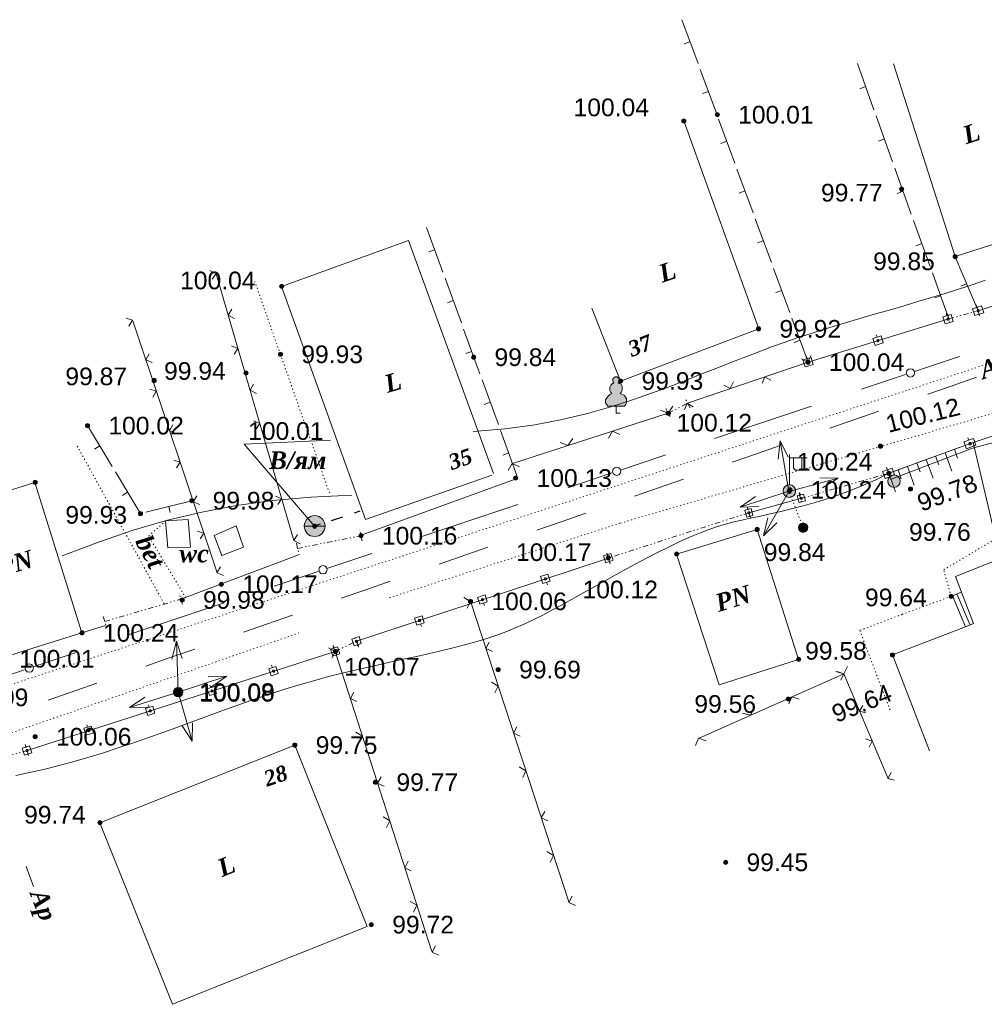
# Model space of a CAD drawing. Header units: millimetres. Extents: x 9396 to 25236, y 15106 to 31102.
# Tile 190 of 256: x 11242 to 11334, y 16451 to 16545. Entities that reach past the tile are written whole.
import ezdxf
from ezdxf.enums import TextEntityAlignment as Align

# ---------------------------------------------------------------- set-up
doc = ezdxf.new("R2010")
doc.units = ezdxf.units.MM
for name, pattern in [('DIVIDE', [1.25, 0.5, -0.25, 0, -0.25, 0, -0.25]), ('DOT', [0.25, 0, -0.25]), ('HIDDEN', [0.375, 0.25, -0.125])]:
    doc.linetypes.add(name, pattern=pattern)
for name, color, linetype, lineweight, true_color in [('1001010', 7, 'Continuous', 9, 0x000000), ('10010110', 7, 'Continuous', 20, 0xa25100), ('10010212', 7, 'Continuous', 9, 0x000000), ('1006010', 7, 'DOT', 9, 0x000000), ('1060000', 7, 'Continuous', 9, 0x000000), ('1070000', 7, 'DOT', 9, 0x000000), ('2030003', 7, 'Continuous', 9, 0x000000), ('2030012', 7, 'Continuous', 9, 0x000000), ('21100200', 7, 'HIDDEN', 0, 0x800080), ('3000105', 7, 'DIVIDE', 9, 0x000000), ('3000113', 7, 'Continuous', 9, 0x000000), ('3000130', 7, 'Continuous', 9, 0x000000), ('3000220', 7, 'Continuous', 9, 0x000000), ('3000260', 7, 'Continuous', 9, 0x000000), ('4000210', 7, 'Continuous', 9, 0x000000), ('5010210', 7, 'Continuous', 20, 0x008000), ('5010320', 7, 'Continuous', 20, 0x800000), ('5010420', 7, 'Continuous', 9, 0x000000), ('6011210', 1, 'Continuous', 9, 0xff0000), ('8010110', 7, 'Continuous', 20, 0x0080ff), ('8010200', 7, 'Continuous', 9, 0x000000), ('9010120', 7, 'Continuous', 20, 0x000000)]:
    doc.layers.add(name, color=color, linetype=linetype, lineweight=lineweight, true_color=true_color)
doc.styles.add('10', font='timesbi.ttf', dxfattribs={"height": 0.001481})
doc.styles.add('2', font='timesbi.ttf', dxfattribs={"height": 0.001693})
doc.styles.add('3', font='timesbi.ttf', dxfattribs={"height": 0.001693})
doc.styles.add('9', font='timesbi.ttf', dxfattribs={"height": 0.001693})
doc.styles.add('F2', font='arial.ttf', dxfattribs={"height": 0.001693})

# ---------------------------------------------------------------- blocks, each defined once
blk = doc.blocks.new('SYMBOL4000210')
at = {"true_color": 0xffffff}
blk.add_hatch(color=7, dxfattribs=at).paths.add_polyline_path([(0.05, 1.75), (-0.05, 1.75), (-0.15, 1.65), (-0.15, 1.55), (-0.1, 1.45), (-0.15, 1.45), (-0.25, 1.35), (-0.3, 1.25), (-0.3, 1.1), (-0.25, 1), (-0.2, 0.95), (-0.3, 0.9), (-0.35, 0.85), (-0.4, 0.8), (-0.5, 0.65), (-0.5, 0.5), (-0.4, 0.35), (-0.3, 0.35), (-0.1, 0.35), (0, 0.35), (0.15, 0.35), (0.4, 0.35), (0.45, 0.4), (0.5, 0.5), (0.5, 0.7), (0.4, 0.85), (0.2, 0.95), (0.25, 1), (0.3, 1.1), (0.3, 1.3), (0.25, 1.4), (0.1, 1.45), (0.15, 1.55), (0.15, 1.65)])
at = {"color": 18, "linetype": 'Continuous', "lineweight": 0, "true_color": 0x000000, "flags": 128}
blk.add_lwpolyline([(0.05, 1.75), (-0.05, 1.75), (-0.15, 1.65), (-0.15, 1.55), (-0.1, 1.45), (-0.15, 1.45), (-0.25, 1.35), (-0.3, 1.25), (-0.3, 1.1), (-0.25, 1), (-0.2, 0.95), (-0.3, 0.9), (-0.35, 0.85), (-0.4, 0.8), (-0.5, 0.65), (-0.5, 0.5), (-0.4, 0.35), (-0.3, 0.35), (-0.1, 0.35), (0, 0.35), (0.15, 0.35), (0.4, 0.35), (0.45, 0.4), (0.5, 0.5), (0.5, 0.7), (0.4, 0.85), (0.2, 0.95), (0.25, 1), (0.3, 1.1), (0.3, 1.3), (0.25, 1.4), (0.1, 1.45), (0.15, 1.55), (0.15, 1.65), (0.05, 1.75)], close=True, dxfattribs=at)
blk.add_lwpolyline([(0, 0.35), (0, 0), (0.2, 0)], dxfattribs=at)
blk = doc.blocks.new('SYMBOL5010420')
at = {"true_color": 0xffffff}
h = blk.add_hatch(color=7, dxfattribs=at)
edge = h.paths.add_edge_path()
edge.add_arc((0, 0), 0.5, 0, 360)
at = {"color": 18, "linetype": 'Continuous', "lineweight": 9, "true_color": 0x000000, "flags": 128}
blk.add_lwpolyline([(-0.5, 0), (0.5, 0)], dxfattribs=at)
at = {"color": 18, "linetype": 'Continuous', "lineweight": 9, "true_color": 0x000000}
blk.add_circle((0, 0), 0.5, dxfattribs=at)
blk = doc.blocks.new('SYMBOL2030012')
at = {"true_color": 0xffffff}
h = blk.add_hatch(color=7, dxfattribs=at)
edge = h.paths.add_edge_path()
edge.add_arc((0, 0), 0.225, 0, 360)
at = {"true_color": 0x000000}
h = blk.add_hatch(color=18, dxfattribs=at)
edge = h.paths.add_edge_path()
edge.add_arc((0, 0), 0.05, 0, 360)
at = {"color": 18, "linetype": 'Continuous', "lineweight": 0, "true_color": 0x000000}
for radius in [0.225, 0.05]:
    blk.add_circle((0, 0), radius, dxfattribs=at)
blk = doc.blocks.new('SYMBOL21100200')
at = {"true_color": 0x800080}
h = blk.add_hatch(color=216, dxfattribs=at)
edge = h.paths.add_edge_path()
edge.add_arc((0, 0), 0.1, 0, 360)
at = {"color": 216, "linetype": 'Continuous', "lineweight": 0, "true_color": 0x800080}
blk.add_circle((0, 0), 0.1, dxfattribs=at)
blk = doc.blocks.new('SYMBOL8010200')
at = {"true_color": 0x000000}
h = blk.add_hatch(color=18, dxfattribs=at)
edge = h.paths.add_edge_path()
edge.add_arc((0, 0), 0.3, 0, 360)
at = {"color": 18, "linetype": 'Continuous', "lineweight": 0, "true_color": 0x000000}
blk.add_circle((0, 0), 0.3, dxfattribs=at)
blk = doc.blocks.new('SYMBOL2030003')
at = {"true_color": 0xffffff}
h = blk.add_hatch(color=7, dxfattribs=at)
edge = h.paths.add_edge_path()
edge.add_arc((0, 0), 0.3, 0, 360)
at = {"true_color": 0x000000}
h = blk.add_hatch(color=18, dxfattribs=at)
edge = h.paths.add_edge_path()
edge.add_arc((0, 0), 0.1, 0, 360)
at = {"color": 18, "linetype": 'Continuous', "lineweight": 0, "true_color": 0x000000, "flags": 128}
for points in [[(0, 0.3), (0, 1.75)], [(0, 1.6), (0.85, 1.6)], [(0.2, 1.6), (0.2, 1.1), (0.3, 1), (0.5, 1), (0.6, 1.1), (0.6, 1.6)]]:
    blk.add_lwpolyline(points, dxfattribs=at)
at = {"color": 18, "linetype": 'Continuous', "lineweight": 0, "true_color": 0x000000}
for radius in [0.3, 0.1]:
    blk.add_circle((0, 0), radius, dxfattribs=at)

msp = doc.modelspace()

# ---------------------------------------------------------------- linework, layer by layer
at = {"layer": '1001010', "color": 253}
for p, q in [((11331.373, 16522.58), (11325.477, 16541.058)), ((11340.81, 16525.635), (11331.373, 16522.58)), ((11247.669, 16486.498), (11243.15, 16500.932)), ((11258.091, 16494.726), (11257.852, 16497.385)), ((11261.068, 16493.933), (11263.146, 16494.73)), ((11332.823, 16487.239), (11331.539, 16490.233)), ((11328.914, 16475.18), (11325.365, 16484.377)), ((11256.34, 16450.876), (11275.007, 16458.353))]:
    msp.add_line(p, q, dxfattribs=at)
for points in [[(11305.362, 16535.602, 0), (11312.546, 16515.66, 0), (11299.314, 16510.649, 0), (11296.546, 16517.656, 0)], [(11266.808, 16519.734, 0), (11278.991, 16524.125, 0), (11287.13, 16501.797, 0)], [(11286.972, 16501.639, 0), (11274.863, 16497.365, 0), (11266.808, 16519.734, 0)], [(11335.285, 16495.53, 0), (11333.11, 16504.762, 0), (11338.864, 16506.664, 0), (11341.126, 16496.906, 0)], [(11243.15, 16500.932, 0), (11235.286, 16498.47, 0), (11239.657, 16484.024, 0), (11247.669, 16486.498, 0)], [(11257.852, 16497.385, 0), (11255.693, 16497.231, 0), (11255.908, 16494.66, 0), (11258.091, 16494.726, 0)], [(11263.146, 16494.73, 0), (11262.466, 16496.773, 0), (11260.34, 16495.851, 0), (11261.068, 16493.933, 0)], [(11308.745, 16481.52, 0), (11304.678, 16494.055, 0), (11312.388, 16496.416, 0)], [(11312.388, 16496.416, 0), (11316.366, 16483.952, 0), (11308.745, 16481.52, 0)], [(11325.365, 16484.377, 0), (11332.38, 16487.063, 0), (11333.155, 16487.412, 0), (11331.421, 16491.916, 0), (11337.504, 16494.325, 0), (11337.504, 16494.325, 0), (11341.279, 16484.801, 0)], [(11332.38, 16487.063, 0), (11331.117, 16490.036, 0), (11332.031, 16490.425, 0)], [(11275.007, 16458.353, 0), (11268.07, 16475.735, 0), (11249.393, 16468.281, 0), (11256.34, 16450.876, 0)]]:
    msp.add_polyline3d(points, dxfattribs=at)
at = {"layer": '1001010'}
msp.add_point((11261.068, 16493.933), dxfattribs=at)
at = {"layer": '10010110'}
for points in [[(11285.184, 16505.802, 0), (11288.243, 16506.072, 0), (11291.079, 16506.467, 0), (11293.705, 16506.964, 0), (11296.134, 16507.54, 0), (11298.377, 16508.172, 0), (11300.448, 16508.837, 0), (11302.359, 16509.511, 0), (11304.124, 16510.171, 0), (11305.755, 16510.798, 0), (11307.27, 16511.391, 0), (11308.689, 16511.951, 0), (11310.03, 16512.482, 0), (11311.312, 16512.986, 0), (11312.555, 16513.466, 0), (11313.775, 16513.924, 0), (11314.994, 16514.363, 0), (11316.226, 16514.785, 0), (11317.473, 16515.193, 0), (11318.733, 16515.59, 0), (11320.005, 16515.979, 0), (11321.287, 16516.361, 0), (11322.578, 16516.739, 0), (11323.877, 16517.116, 0), (11325.181, 16517.495, 0), (11326.489, 16517.878, 0), (11327.798, 16518.266, 0), (11329.107, 16518.66, 0), (11330.412, 16519.062, 0), (11331.711, 16519.472, 0), (11333.001, 16519.891, 0), (11334.279, 16520.32, 0)], [(11325.01, 16501.806, 0), (11323.728, 16501.152, 0), (11322.387, 16500.555, 0), (11321.012, 16500.015, 0), (11319.629, 16499.529, 0), (11318.266, 16499.097, 0), (11316.948, 16498.717, 0), (11315.701, 16498.388, 0), (11314.552, 16498.107, 0), (11313.518, 16497.872, 0), (11312.585, 16497.671, 0), (11311.729, 16497.49, 0), (11310.925, 16497.316, 0), (11310.15, 16497.134, 0), (11309.38, 16496.931, 0), (11308.591, 16496.694, 0), (11307.761, 16496.408, 0), (11306.869, 16496.064, 0), (11305.922, 16495.665, 0), (11304.93, 16495.219, 0), (11303.902, 16494.732, 0), (11302.849, 16494.212, 0), (11301.782, 16493.666, 0), (11300.711, 16493.102, 0), (11299.646, 16492.526, 0), (11298.597, 16491.946, 0), (11297.565, 16491.366, 0), (11296.553, 16490.793, 0), (11295.562, 16490.232, 0), (11294.593, 16489.686, 0), (11293.65, 16489.163, 0), (11292.732, 16488.667, 0), (11291.841, 16488.202, 0), (11290.977, 16487.773, 0), (11290.133, 16487.378, 0), (11289.3, 16487.013, 0), (11288.467, 16486.674, 0), (11287.626, 16486.358, 0), (11286.768, 16486.062, 0), (11285.883, 16485.78, 0), (11284.961, 16485.511, 0), (11283.997, 16485.25, 0), (11282.99, 16484.995, 0), (11281.945, 16484.744, 0), (11280.866, 16484.496, 0), (11279.755, 16484.247, 0), (11278.618, 16483.997, 0), (11277.456, 16483.742, 0), (11276.274, 16483.481, 0), (11275.074, 16483.211, 0), (11273.852, 16482.928, 0), (11272.602, 16482.626, 0), (11271.319, 16482.3, 0), (11269.996, 16481.946, 0), (11268.628, 16481.557, 0), (11267.209, 16481.129, 0), (11265.735, 16480.657, 0), (11264.201, 16480.137, 0), (11262.618, 16479.579, 0), (11260.999, 16478.993, 0), (11259.357, 16478.39, 0), (11257.704, 16477.781, 0), (11256.054, 16477.176, 0), (11254.42, 16476.587, 0), (11252.814, 16476.024, 0), (11251.247, 16475.496, 0), (11249.72, 16475.006, 0), (11248.231, 16474.552, 0), (11246.78, 16474.135, 0), (11245.365, 16473.754, 0), (11243.985, 16473.409, 0), (11242.638, 16473.099, 0), (11241.324, 16472.825, 0)], [(11245.76, 16493.889, 0), (11249.244, 16495.214, 0), (11252.594, 16496.348, 0), (11255.876, 16497.302, 0), (11259.156, 16498.086, 0), (11262.497, 16498.709, 0), (11265.964, 16499.182, 0), (11269.624, 16499.513, 0), (11273.541, 16499.714, 0)]]:
    msp.add_polyline3d(points, dxfattribs=at)
at = {"layer": '10010212', "color": 253}
for p, q in [((11329.961, 16503.617), (11331.761, 16504.267)), ((11330.411, 16503.777), (11331.061, 16501.997)), ((11330.411, 16503.777), (11331.061, 16501.997)), ((11331.311, 16504.107), (11331.621, 16503.257)), ((11326.361, 16502.297), (11328.161, 16502.957)), ((11327.711, 16502.787), (11328.021, 16501.947)), ((11328.161, 16502.957), (11329.961, 16503.617)), ((11328.611, 16503.117), (11329.261, 16501.337)), ((11328.611, 16503.117), (11329.261, 16501.337)), ((11329.511, 16503.447), (11329.821, 16502.607)), ((11324.561, 16501.637), (11326.361, 16502.297)), ((11325.011, 16501.807), (11325.661, 16500.017)), ((11325.011, 16501.807), (11325.661, 16500.017)), ((11325.911, 16502.137), (11326.221, 16501.287)), ((11326.811, 16502.467), (11327.461, 16500.677)), ((11326.811, 16502.467), (11327.461, 16500.677))]:
    msp.add_line(p, q, dxfattribs=at)
at = {"layer": '1006010', "color": 253}
msp.add_line((11316.81, 16496.589), (11315.446, 16500.073), dxfattribs=at)
at = {"layer": '1060000', "color": 253}
msp.add_polyline3d([(11269.978, 16496.742, 0), (11263.206, 16504.583, 84.635), (11271.511, 16504.966, 48.311)], dxfattribs=at)
at = {"layer": '1070000', "color": 253}
for p, q in [((11388.902, 16530.158), (11227.143, 16477.037)), ((11266.691, 16513.213), (11264.243, 16520.192)), ((11266.691, 16513.213), (11271.453, 16499.753)), ((11255.544, 16489.301), (11247.118, 16504.597)), ((11228.727, 16472.669), (11268.474, 16486.491))]:
    msp.add_line(p, q, dxfattribs=at)
for points in [[(11372.928, 16518.709, 0), (11299.242, 16497.013, 0), (11277.149, 16489.87, 0)], [(11257.632, 16489.858, 0), (11254.056, 16495.785, 0), (11255.693, 16497.231, 0)], [(11326.301, 16488.275, 0), (11330.996, 16490.002, 0), (11330.288, 16492.557, 0), (11335.285, 16495.53, 0)], [(11326.301, 16488.275, 8.719), (11322.238, 16486.727, 79.756), (11325.193, 16478.967, 52.237)]]:
    msp.add_polyline3d(points, dxfattribs=at)
at = {"layer": '3000105', "color": 253}
for p, q in [((11333.718, 16516.914), (11333.42, 16517.973)), ((11330.642, 16517.088), (11330.939, 16516.029)), ((11330.777, 16516.607), (11333.582, 16517.395)), ((11303.883, 16507.563), (11305.736, 16508.539)), ((11305.969, 16508.096), (11305.457, 16509.07)), ((11303.65, 16508.006), (11304.162, 16507.032)), ((11316.557, 16499.381), (11325.01, 16501.806)), ((11325.148, 16501.325), (11324.845, 16502.383)), ((11316.419, 16499.862), (11316.723, 16498.805)), ((11311.605, 16498.019), (11298.137, 16493.676)), ((11311.759, 16497.544), (11311.421, 16498.59)), ((11274.519, 16495.329), (11274.303, 16496.408)), ((11268.348, 16494.604), (11274.421, 16495.819)), ((11268.25, 16495.094), (11268.466, 16494.015)), ((11297.983, 16494.152), (11298.321, 16493.105)), ((11249.854, 16487.591), (11257.156, 16489.731)), ((11257.296, 16489.251), (11256.987, 16490.307)), ((11249.714, 16488.071), (11250.023, 16487.015)), ((11274.195, 16485.237), (11273.722, 16486.23)), ((11271.735, 16485.172), (11272.208, 16484.179)), ((11271.95, 16484.721), (11273.98, 16485.688)), ((11242.543, 16474.74), (11242.239, 16475.797)), ((11232.233, 16472.297), (11242.405, 16475.221))]:
    msp.add_line(p, q, dxfattribs=at)
at = {"layer": '3000113', "color": 253}
for p, q in [((11274.546, 16495.901, 33.868), (11289.188, 16501.243, 2.544)), ((11257.156, 16489.731, 5.087), (11268.519, 16494.029)), ((11247.669, 16486.498), (11249.933, 16487.195, 0.709))]:
    msp.add_line(p, q, dxfattribs=at)
at = {"layer": '3000130', "color": 253}
for p, q in [((11333.582, 16517.395), (11341.164, 16519.859)), ((11333.401, 16517.967), (11333.471, 16517.727)), ((11330.521, 16517.157), (11330.601, 16516.917)), ((11317.28, 16512.463), (11330.777, 16516.607)), ((11323.811, 16515.097), (11323.891, 16514.857)), ((11317.101, 16513.037), (11317.181, 16512.797)), ((11325.01, 16501.806), (11333.11, 16504.762)), ((11332.601, 16505.217), (11332.681, 16504.977)), ((11324.801, 16502.367), (11324.891, 16502.137)), ((11316.471, 16499.977), (11316.541, 16499.737)), ((11311.605, 16498.019), (11316.557, 16499.381)), ((11311.451, 16498.597), (11311.511, 16498.357)), ((11298.321, 16493.107), (11298.251, 16493.347)), ((11292.291, 16491.107), (11292.211, 16491.347)), ((11286.251, 16489.117), (11286.171, 16489.347)), ((11280.211, 16487.117), (11280.141, 16487.357)), ((11271.761, 16485.287), (11271.841, 16485.057)), ((11274.181, 16485.127), (11274.101, 16485.357)), ((11242.405, 16475.221), (11271.95, 16484.721)), ((11265.851, 16483.387), (11265.931, 16483.157)), ((11259.941, 16481.487), (11260.021, 16481.257)), ((11254.041, 16479.587), (11254.111, 16479.357)), ((11248.131, 16477.687), (11248.201, 16477.457)), ((11242.221, 16475.797), (11242.301, 16475.557))]:
    msp.add_line(p, q, dxfattribs=at)
for points in [[(11333.261, 16516.927, 0), (11334.121, 16517.207, 0), (11333.901, 16517.867, 0), (11333.041, 16517.587, 0), (11333.261, 16516.927, 0)], [(11330.411, 16516.127, 0), (11331.201, 16516.367, 0), (11330.991, 16517.037, 0), (11330.211, 16516.797, 0), (11330.411, 16516.127, 0)], [(11333.581, 16517.277, 0), (11333.641, 16517.297, 0), (11333.681, 16517.337, 0), (11333.701, 16517.397, 0), (11333.681, 16517.457, 0), (11333.641, 16517.497, 0), (11333.581, 16517.507, 0), (11333.521, 16517.497, 0), (11333.481, 16517.457, 0), (11333.471, 16517.397, 0), (11333.481, 16517.337, 0), (11333.521, 16517.297, 0), (11333.581, 16517.277, 0)], [(11330.701, 16516.477, 0), (11330.761, 16516.487, 0), (11330.801, 16516.527, 0), (11330.811, 16516.587, 0), (11330.801, 16516.637, 0), (11330.761, 16516.677, 0), (11330.701, 16516.697, 0), (11330.651, 16516.677, 0), (11330.611, 16516.637, 0), (11330.591, 16516.587, 0), (11330.611, 16516.527, 0), (11330.651, 16516.487, 0), (11330.701, 16516.477, 0)], [(11323.701, 16514.067, 0), (11324.481, 16514.307, 0), (11324.281, 16514.977, 0), (11323.501, 16514.737, 0), (11323.701, 16514.067, 0)], [(11323.991, 16514.417, 0), (11324.041, 16514.427, 0), (11324.081, 16514.467, 0), (11324.101, 16514.527, 0), (11324.081, 16514.577, 0), (11324.041, 16514.617, 0), (11323.991, 16514.637, 0), (11323.941, 16514.617, 0), (11323.901, 16514.577, 0), (11323.881, 16514.527, 0), (11323.901, 16514.467, 0), (11323.941, 16514.427, 0), (11323.991, 16514.417, 0)], [(11316.991, 16512.007, 0), (11317.771, 16512.247, 0), (11317.571, 16512.917, 0), (11316.791, 16512.677, 0), (11316.991, 16512.007, 0)], [(11317.281, 16512.357, 0), (11317.331, 16512.367, 0), (11317.371, 16512.407, 0), (11317.391, 16512.467, 0), (11317.371, 16512.517, 0), (11317.331, 16512.557, 0), (11317.281, 16512.577, 0), (11317.231, 16512.557, 0), (11317.191, 16512.517, 0), (11317.171, 16512.467, 0), (11317.191, 16512.407, 0), (11317.231, 16512.367, 0), (11317.281, 16512.357, 0)], [(11332.471, 16504.157, 0), (11333.381, 16504.487, 0), (11333.141, 16505.147, 0), (11332.231, 16504.817, 0), (11332.471, 16504.157, 0)], [(11332.801, 16504.527, 0), (11332.861, 16504.547, 0), (11332.911, 16504.587, 0), (11332.921, 16504.647, 0), (11332.911, 16504.707, 0), (11332.861, 16504.757, 0), (11332.801, 16504.767, 0), (11332.741, 16504.757, 0), (11332.701, 16504.707, 0), (11332.681, 16504.647, 0), (11332.701, 16504.587, 0), (11332.741, 16504.547, 0), (11332.801, 16504.527, 0)], [(11324.671, 16501.307, 0), (11325.581, 16501.647, 0), (11325.341, 16502.297, 0), (11324.431, 16501.967, 0), (11324.671, 16501.307, 0)], [(11325.011, 16501.687, 0), (11325.071, 16501.697, 0), (11325.111, 16501.747, 0), (11325.131, 16501.807, 0), (11325.111, 16501.867, 0), (11325.071, 16501.907, 0), (11325.011, 16501.927, 0), (11324.951, 16501.907, 0), (11324.901, 16501.867, 0), (11324.891, 16501.807, 0), (11324.901, 16501.747, 0), (11324.951, 16501.697, 0), (11325.011, 16501.687, 0)], [(11316.431, 16498.987, 0), (11317.021, 16499.147, 0), (11316.831, 16499.817, 0), (11316.241, 16499.657, 0), (11316.431, 16498.987, 0)], [(11316.631, 16499.307, 0), (11316.681, 16499.317, 0), (11316.711, 16499.357, 0), (11316.721, 16499.407, 0), (11316.711, 16499.447, 0), (11316.681, 16499.487, 0), (11316.631, 16499.497, 0), (11316.581, 16499.487, 0), (11316.551, 16499.447, 0), (11316.541, 16499.407, 0), (11316.551, 16499.357, 0), (11316.581, 16499.317, 0), (11316.631, 16499.307, 0)], [(11311.401, 16497.597, 0), (11311.991, 16497.767, 0), (11311.811, 16498.437, 0), (11311.221, 16498.277, 0), (11311.401, 16497.597, 0)], [(11311.601, 16497.927, 0), (11311.651, 16497.937, 0), (11311.691, 16497.977, 0), (11311.701, 16498.017, 0), (11311.691, 16498.067, 0), (11311.651, 16498.097, 0), (11311.601, 16498.117, 0), (11311.561, 16498.097, 0), (11311.521, 16498.067, 0), (11311.511, 16498.017, 0), (11311.521, 16497.977, 0), (11311.561, 16497.937, 0), (11311.601, 16497.927, 0)], [(11298.381, 16494.127, 0), (11297.671, 16493.897, 0), (11297.891, 16493.227, 0), (11298.601, 16493.457, 0), (11298.381, 16494.127, 0)], [(11298.141, 16493.577, 0), (11298.191, 16493.587, 0), (11298.231, 16493.627, 0), (11298.241, 16493.677, 0), (11298.231, 16493.727, 0), (11298.191, 16493.767, 0), (11298.141, 16493.777, 0), (11298.081, 16493.767, 0), (11298.051, 16493.727, 0), (11298.031, 16493.677, 0), (11298.051, 16493.627, 0), (11298.081, 16493.587, 0), (11298.141, 16493.577, 0)], [(11292.341, 16492.127, 0), (11291.641, 16491.897, 0), (11291.861, 16491.227, 0), (11292.561, 16491.467, 0), (11292.341, 16492.127, 0)], [(11292.101, 16491.577, 0), (11292.151, 16491.587, 0), (11292.191, 16491.627, 0), (11292.201, 16491.677, 0), (11292.191, 16491.727, 0), (11292.151, 16491.767, 0), (11292.101, 16491.787, 0), (11292.051, 16491.767, 0), (11292.011, 16491.727, 0), (11292.001, 16491.677, 0), (11292.011, 16491.627, 0), (11292.051, 16491.587, 0), (11292.101, 16491.577, 0)], [(11286.311, 16490.137, 0), (11285.601, 16489.897, 0), (11285.821, 16489.237, 0), (11286.521, 16489.467, 0), (11286.311, 16490.137, 0)], [(11286.061, 16489.577, 0), (11286.111, 16489.597, 0), (11286.151, 16489.637, 0), (11286.171, 16489.687, 0), (11286.151, 16489.737, 0), (11286.111, 16489.777, 0), (11286.061, 16489.787, 0), (11286.011, 16489.777, 0), (11285.971, 16489.737, 0), (11285.961, 16489.687, 0), (11285.971, 16489.637, 0), (11286.011, 16489.597, 0), (11286.061, 16489.577, 0)], [(11280.271, 16488.137, 0), (11279.561, 16487.907, 0), (11279.781, 16487.237, 0), (11280.491, 16487.477, 0), (11280.271, 16488.137, 0)], [(11280.031, 16487.587, 0), (11280.081, 16487.597, 0), (11280.121, 16487.637, 0), (11280.131, 16487.687, 0), (11280.121, 16487.737, 0), (11280.081, 16487.777, 0), (11280.031, 16487.787, 0), (11279.971, 16487.777, 0), (11279.941, 16487.737, 0), (11279.921, 16487.687, 0), (11279.941, 16487.637, 0), (11279.971, 16487.597, 0), (11280.031, 16487.587, 0)], [(11274.231, 16486.137, 0), (11273.531, 16485.907, 0), (11273.751, 16485.247, 0), (11274.451, 16485.477, 0), (11274.231, 16486.137, 0)], [(11273.991, 16485.587, 0), (11274.041, 16485.607, 0), (11274.081, 16485.637, 0), (11274.091, 16485.697, 0), (11274.081, 16485.747, 0), (11274.041, 16485.777, 0), (11273.991, 16485.797, 0), (11273.941, 16485.777, 0), (11273.901, 16485.747, 0), (11273.891, 16485.697, 0), (11273.901, 16485.637, 0), (11273.941, 16485.607, 0), (11273.991, 16485.587, 0)], [(11271.711, 16484.277, 0), (11272.401, 16484.497, 0), (11272.181, 16485.167, 0), (11271.491, 16484.947, 0), (11271.711, 16484.277, 0)], [(11271.941, 16484.617, 0), (11272.001, 16484.627, 0), (11272.031, 16484.667, 0), (11272.051, 16484.717, 0), (11272.031, 16484.767, 0), (11272.001, 16484.807, 0), (11271.941, 16484.817, 0), (11271.891, 16484.807, 0), (11271.861, 16484.767, 0), (11271.841, 16484.717, 0), (11271.861, 16484.667, 0), (11271.891, 16484.627, 0), (11271.941, 16484.617, 0)], [(11265.801, 16482.377, 0), (11266.491, 16482.597, 0), (11266.271, 16483.267, 0), (11265.581, 16483.047, 0), (11265.801, 16482.377, 0)], [(11266.041, 16482.717, 0), (11266.091, 16482.727, 0), (11266.121, 16482.767, 0), (11266.141, 16482.817, 0), (11266.121, 16482.867, 0), (11266.091, 16482.907, 0), (11266.041, 16482.917, 0), (11265.991, 16482.907, 0), (11265.951, 16482.867, 0), (11265.931, 16482.817, 0), (11265.951, 16482.767, 0), (11265.991, 16482.727, 0), (11266.041, 16482.717, 0)], [(11259.891, 16480.477, 0), (11260.581, 16480.697, 0), (11260.371, 16481.367, 0), (11259.681, 16481.147, 0), (11259.891, 16480.477, 0)], [(11260.131, 16480.817, 0), (11260.181, 16480.837, 0), (11260.221, 16480.867, 0), (11260.231, 16480.917, 0), (11260.221, 16480.967, 0), (11260.181, 16481.007, 0), (11260.131, 16481.027, 0), (11260.081, 16481.007, 0), (11260.041, 16480.967, 0), (11260.031, 16480.917, 0), (11260.041, 16480.867, 0), (11260.081, 16480.837, 0), (11260.131, 16480.817, 0)], [(11253.981, 16478.577, 0), (11254.671, 16478.797, 0), (11254.461, 16479.467, 0), (11253.771, 16479.247, 0), (11253.981, 16478.577, 0)], [(11254.221, 16478.917, 0), (11254.271, 16478.937, 0), (11254.311, 16478.967, 0), (11254.321, 16479.017, 0), (11254.311, 16479.067, 0), (11254.271, 16479.107, 0), (11254.221, 16479.127, 0), (11254.171, 16479.107, 0), (11254.131, 16479.067, 0), (11254.121, 16479.017, 0), (11254.131, 16478.967, 0), (11254.171, 16478.937, 0), (11254.221, 16478.917, 0)], [(11248.071, 16476.677, 0), (11248.761, 16476.897, 0), (11248.551, 16477.567, 0), (11247.861, 16477.347, 0), (11248.071, 16476.677, 0)], [(11248.311, 16477.017, 0), (11248.361, 16477.037, 0), (11248.401, 16477.067, 0), (11248.411, 16477.117, 0), (11248.401, 16477.167, 0), (11248.361, 16477.207, 0), (11248.311, 16477.227, 0), (11248.261, 16477.207, 0), (11248.221, 16477.167, 0), (11248.211, 16477.117, 0), (11248.221, 16477.067, 0), (11248.261, 16477.037, 0), (11248.311, 16477.017, 0)], [(11242.171, 16474.777, 0), (11242.861, 16474.997, 0), (11242.641, 16475.667, 0), (11241.951, 16475.447, 0), (11242.171, 16474.777, 0)], [(11242.401, 16475.117, 0), (11242.451, 16475.137, 0), (11242.491, 16475.167, 0), (11242.511, 16475.217, 0), (11242.491, 16475.267, 0), (11242.451, 16475.307, 0), (11242.401, 16475.327, 0), (11242.351, 16475.307, 0), (11242.321, 16475.267, 0), (11242.301, 16475.217, 0), (11242.321, 16475.167, 0), (11242.351, 16475.137, 0), (11242.401, 16475.117, 0)]]:
    msp.add_polyline3d(points, close=True, dxfattribs=at)
msp.add_polyline3d([(11298.137, 16493.676, 0), (11284.986, 16489.327, 0), (11273.98, 16485.688, 0)], dxfattribs=at)
at = {"layer": '3000220', "color": 253}
for p, q in [((11306.741, 16541.097), (11305.191, 16545.307)), ((11305.961, 16543.197), (11305.401, 16542.997)), ((11308.491, 16536.327), (11306.951, 16540.527)), ((11323.591, 16536.677), (11322.011, 16541.097)), ((11322.801, 16538.887), (11322.241, 16538.687)), ((11307.721, 16538.427), (11307.161, 16538.217)), ((11325.391, 16531.667), (11323.811, 16536.077)), ((11310.251, 16531.557), (11308.701, 16535.757)), ((11309.481, 16533.657), (11308.911, 16533.447)), ((11324.601, 16533.867), (11324.031, 16533.667)), ((11312.011, 16526.787), (11310.461, 16530.987)), ((11327.181, 16526.647), (11325.601, 16531.057)), ((11311.231, 16528.887), (11310.671, 16528.677)), ((11326.391, 16528.857), (11325.831, 16528.647)), ((11313.761, 16522.007), (11312.221, 16526.207)), ((11328.981, 16521.627), (11327.401, 16526.037)), ((11282.271, 16521.097), (11280.711, 16525.387)), ((11312.991, 16524.107), (11312.431, 16523.907)), ((11328.191, 16523.837), (11327.621, 16523.627)), ((11281.491, 16523.237), (11280.931, 16523.037)), ((11333.581, 16517.397), (11331.371, 16522.577)), ((11315.521, 16517.237), (11313.981, 16521.437)), ((11330.781, 16516.607), (11329.201, 16521.027)), ((11284.041, 16516.227), (11282.481, 16520.517)), ((11332.481, 16519.987), (11331.931, 16519.747)), ((11314.751, 16519.337), (11314.191, 16519.127)), ((11329.991, 16518.817), (11329.421, 16518.617)), ((11283.261, 16518.367), (11282.701, 16518.167)), ((11317.281, 16512.467), (11315.731, 16516.667)), ((11285.821, 16511.357), (11284.261, 16515.637)), ((11316.511, 16514.567), (11315.941, 16514.357)), ((11285.041, 16513.497), (11284.471, 16513.287)), ((11287.591, 16506.477), (11286.031, 16510.767)), ((11286.811, 16508.627), (11286.241, 16508.417)), ((11250.551, 16502.467), (11248.201, 16506.377)), ((11289.361, 16501.607), (11287.801, 16505.897)), ((11249.381, 16504.427), (11248.861, 16504.117)), ((11288.581, 16503.757), (11288.021, 16503.547)), ((11253.231, 16498.037), (11250.871, 16501.937)), ((11252.051, 16499.987), (11251.541, 16499.677)), ((11258.201, 16499.177), (11253.781, 16498.067)), ((11255.991, 16498.627), (11256.141, 16498.037))]:
    msp.add_line(p, q, dxfattribs=at)
at = {"layer": '3000260', "color": 253}
for p, q in [((11267.978, 16495.347), (11260.539, 16520.92)), ((11260.617, 16492.26), (11252.535, 16516.422)), ((11317.28, 16512.463), (11305.736, 16508.539)), ((11303.883, 16507.563), (11288.946, 16502.745)), ((11284.921, 16489.524), (11294.339, 16460.694)), ((11271.95, 16484.721), (11281.209, 16455.925)), ((11320.71, 16482.578), (11306.826, 16476.404)), ((11320.71, 16482.578), (11324.915, 16472.605))]:
    msp.add_line(p, q, dxfattribs=at)
for points in [[(11260.161, 16520.427, 0), (11260.521, 16520.977, 0), (11259.931, 16521.237, 0)], [(11262.301, 16516.647, 0), (11261.691, 16516.967, 0), (11262.041, 16517.547, 0)], [(11252.171, 16515.927, 0), (11252.521, 16516.477, 0), (11251.921, 16516.697, 0)], [(11254.401, 16512.417, 0), (11253.781, 16512.687, 0), (11254.121, 16513.267, 0)], [(11262.261, 16513.217, 0), (11262.621, 16513.777, 0), (11262.021, 16514.027, 0)], [(11317.581, 16513.097, 0), (11317.271, 16512.457, 0), (11316.651, 16512.777, 0)], [(11264.401, 16509.447, 0), (11263.781, 16509.767, 0), (11264.131, 16510.347, 0)], [(11310.131, 16510.567, 0), (11309.821, 16509.927, 0), (11309.201, 16510.247, 0)], [(11313.721, 16510.727, 0), (11313.131, 16511.047, 0), (11312.881, 16510.437, 0)], [(11254.451, 16509.117, 0), (11254.791, 16509.667, 0), (11254.191, 16509.887, 0)], [(11306.271, 16508.187, 0), (11305.681, 16508.517, 0), (11305.431, 16507.907, 0)], [(11304.331, 16508.237, 0), (11303.871, 16507.557, 0), (11303.131, 16507.847, 0)], [(11264.351, 16506.017, 0), (11264.711, 16506.567, 0), (11264.121, 16506.827, 0)], [(11256.681, 16505.607, 0), (11256.061, 16505.887, 0), (11256.391, 16506.457, 0)], [(11299.231, 16505.537, 0), (11298.521, 16505.837, 0), (11298.151, 16505.187, 0)], [(11294.721, 16505.137, 0), (11294.261, 16504.457, 0), (11293.511, 16504.747, 0)], [(11256.731, 16502.317, 0), (11257.071, 16502.867, 0), (11256.471, 16503.077, 0)], [(11266.491, 16502.237, 0), (11265.881, 16502.557, 0), (11266.231, 16503.137, 0)], [(11289.621, 16502.437, 0), (11288.911, 16502.737, 0), (11288.531, 16502.087, 0)], [(11258.961, 16498.797, 0), (11258.341, 16499.077, 0), (11258.671, 16499.647, 0)], [(11266.451, 16498.807, 0), (11266.811, 16499.367, 0), (11266.211, 16499.617, 0)], [(11259.001, 16495.507, 0), (11259.351, 16496.057, 0), (11258.751, 16496.267, 0)], [(11268.591, 16495.037, 0), (11267.971, 16495.357, 0), (11268.331, 16495.937, 0)], [(11261.231, 16491.997, 0), (11260.611, 16492.267, 0), (11260.951, 16492.847, 0)], [(11284.281, 16489.877, 0), (11284.921, 16489.517, 0), (11284.611, 16488.857, 0)], [(11271.311, 16485.077, 0), (11271.951, 16484.707, 0), (11271.641, 16484.057, 0)], [(11286.721, 16485.617, 0), (11286.401, 16484.997, 0), (11287.021, 16484.707, 0)], [(11321.071, 16483.287, 0), (11320.701, 16482.577, 0), (11319.951, 16482.787, 0)], [(11320.081, 16482.787, 0), (11320.711, 16482.567, 0), (11320.421, 16481.977, 0)], [(11286.931, 16481.757, 0), (11287.581, 16481.397, 0), (11287.261, 16480.737, 0)], [(11273.731, 16480.817, 0), (11273.401, 16480.197, 0), (11274.021, 16479.907, 0)], [(11316.441, 16480.137, 0), (11315.731, 16480.367, 0), (11315.441, 16479.687, 0)], [(11312.131, 16479.307, 0), (11311.761, 16478.597, 0), (11311.011, 16478.807, 0)], [(11322.531, 16479.547, 0), (11322.221, 16478.987, 0), (11322.831, 16478.827, 0)], [(11289.371, 16477.497, 0), (11289.051, 16476.877, 0), (11289.671, 16476.587, 0)], [(11273.921, 16476.967, 0), (11274.561, 16476.597, 0), (11274.241, 16475.947, 0)], [(11307.501, 16476.157, 0), (11306.791, 16476.387, 0), (11306.501, 16475.707, 0)], [(11322.801, 16476.347, 0), (11323.431, 16476.127, 0), (11323.141, 16475.537, 0)], [(11289.581, 16473.637, 0), (11290.231, 16473.277, 0), (11289.921, 16472.617, 0)], [(11276.341, 16472.707, 0), (11276.011, 16472.087, 0), (11276.631, 16471.797, 0)], [(11325.251, 16473.107, 0), (11324.941, 16472.537, 0), (11325.551, 16472.377, 0)], [(11276.531, 16468.857, 0), (11277.171, 16468.487, 0), (11276.851, 16467.837, 0)], [(11292.031, 16469.377, 0), (11291.701, 16468.757, 0), (11292.331, 16468.467, 0)], [(11292.241, 16465.517, 0), (11292.881, 16465.157, 0), (11292.571, 16464.497, 0)], [(11278.951, 16464.597, 0), (11278.621, 16463.977, 0), (11279.241, 16463.687, 0)], [(11294.681, 16461.257, 0), (11294.361, 16460.637, 0), (11294.981, 16460.347, 0)], [(11279.131, 16460.747, 0), (11279.781, 16460.377, 0), (11279.461, 16459.727, 0)], [(11281.551, 16456.487, 0), (11281.231, 16455.867, 0), (11281.851, 16455.577, 0)]]:
    msp.add_polyline3d(points, dxfattribs=at)
at = {"layer": '5010210'}
for p, q in [((11333.431, 16511.017), (11331.091, 16510.197)), ((11331.091, 16510.197), (11328.751, 16509.387)), ((11319.381, 16506.127), (11324.061, 16507.757)), ((11314.701, 16504.497), (11312.351, 16503.677)), ((11312.351, 16503.677), (11310.011, 16502.867)), ((11300.641, 16499.607), (11305.331, 16501.237)), ((11293.611, 16497.157), (11291.271, 16496.347)), ((11295.961, 16497.977), (11293.611, 16497.157)), ((11281.901, 16493.087), (11286.591, 16494.717)), ((11277.221, 16491.457), (11274.881, 16490.637)), ((11274.881, 16490.637), (11272.531, 16489.827)), ((11263.161, 16486.567), (11267.851, 16488.197)), ((11258.481, 16484.937), (11256.141, 16484.127)), ((11256.141, 16484.127), (11253.791, 16483.307)), ((11244.431, 16480.047), (11249.111, 16481.677)), ((11243.011, 16462.187), (11242.311, 16464.107))]:
    msp.add_line(p, q, dxfattribs=at)
at = {"layer": '5010320', "lineweight": 30}
for p, q in [((11274.301, 16498.167), (11273.761, 16497.987)), ((11271.601, 16497.277), (11272.681, 16497.637)), ((11270.521, 16496.917), (11269.981, 16496.747))]:
    msp.add_line(p, q, dxfattribs=at)
at = {"layer": '6011210'}
for p, q in [((11315.438, 16500.097, 23.759), (11314.605, 16504.926, 23.759)), ((11315.446, 16500.073, 25.832), (11320.18, 16501.338, 25.832)), ((11315.438, 16500.097), (11310.784, 16498.564)), ((11315.446, 16500.073), (11313.024, 16495.814)), ((11256.898, 16480.811), (11256.719, 16485.708)), ((11256.898, 16480.811), (11261.552, 16482.344)), ((11256.898, 16480.811, 151.125), (11252.227, 16479.329, 151.125)), ((11256.898, 16480.811), (11258.234, 16476.097))]:
    msp.add_line(p, q, dxfattribs=at)
for points in [[(11314.401, 16503.166, 23.759), (11314.605, 16504.926, 23.759), (11314.605, 16504.926, 23.759), (11315.386, 16503.336, 23.759)], [(11318.408, 16501.382, 25.832), (11320.18, 16501.338, 25.832), (11320.18, 16501.338, 25.832), (11318.666, 16500.416, 25.832)], [(11312.555, 16498.621, 0), (11310.784, 16498.564, 0), (11310.784, 16498.564, 0), (11312.242, 16499.571, 0)], [(11314.298, 16497.045, 0), (11313.024, 16495.814, 0), (11313.024, 16495.814, 0), (11313.429, 16497.539, 0)], [(11256.281, 16483.991, 0), (11256.719, 16485.708, 0), (11256.719, 16485.708, 0), (11257.28, 16484.027, 0)], [(11259.781, 16482.287, 0), (11261.552, 16482.344, 0), (11261.552, 16482.344, 0), (11260.094, 16481.337, 0)], [(11253.999, 16479.367, 151.125), (11252.227, 16479.329, 151.125), (11252.227, 16479.329, 151.125), (11253.696, 16480.32, 151.125)], [(11258.252, 16477.869, 0), (11258.234, 16476.097, 0), (11258.234, 16476.097, 0), (11257.29, 16477.596, 0)]]:
    msp.add_polyline3d(points, dxfattribs=at)
msp.add_point((11312.74, 16495.315), dxfattribs=at)
at = {"layer": '8010110'}
msp.add_polyline3d([(11398.561, 16517.19, 63.505), (11363.66, 16512.125, 50.016), (11345.695, 16507.574, 50.016), (11333.032, 16504.211, 50.016), (11325.197, 16501.203, 50.016)], dxfattribs=at)
at = {"layer": '9010120', "color": 253}
for p, q in [((11331.791, 16513.007), (11327.471, 16511.557)), ((11326.631, 16511.277), (11322.401, 16509.857)), ((11313.021, 16506.707), (11317.621, 16508.257)), ((11308.321, 16505.137), (11313.021, 16506.707)), ((11303.631, 16503.567), (11299.311, 16502.117)), ((11298.471, 16501.837), (11294.241, 16500.417)), ((11284.861, 16497.277), (11289.461, 16498.817)), ((11280.161, 16495.697), (11284.861, 16497.277)), ((11275.471, 16494.127), (11271.151, 16492.677)), ((11270.311, 16492.397), (11266.091, 16490.977)), ((11256.701, 16487.837), (11261.301, 16489.377)), ((11252.011, 16486.267), (11256.701, 16487.837)), ((11247.311, 16484.687), (11242.991, 16483.237)), ((11242.151, 16482.957), (11237.931, 16481.547))]:
    msp.add_line(p, q, dxfattribs=at)
for points in [[(11327.101, 16511.037, 0), (11327.291, 16511.087, 0), (11327.441, 16511.237, 0), (11327.491, 16511.427, 0), (11327.441, 16511.627, 0), (11327.291, 16511.777, 0), (11327.101, 16511.827, 0), (11326.901, 16511.777, 0), (11326.751, 16511.627, 0), (11326.701, 16511.427, 0), (11326.751, 16511.237, 0), (11326.901, 16511.087, 0), (11327.101, 16511.037, 0)], [(11298.941, 16501.597, 0), (11299.141, 16501.647, 0), (11299.281, 16501.797, 0), (11299.341, 16501.997, 0), (11299.281, 16502.187, 0), (11299.141, 16502.337, 0), (11298.941, 16502.387, 0), (11298.741, 16502.337, 0), (11298.591, 16502.187, 0), (11298.541, 16501.997, 0), (11298.591, 16501.797, 0), (11298.741, 16501.647, 0), (11298.941, 16501.597, 0)], [(11270.781, 16492.157, 0), (11270.981, 16492.207, 0), (11271.121, 16492.357, 0), (11271.181, 16492.557, 0), (11271.121, 16492.757, 0), (11270.981, 16492.897, 0), (11270.781, 16492.957, 0), (11270.581, 16492.897, 0), (11270.431, 16492.757, 0), (11270.381, 16492.557, 0), (11270.431, 16492.357, 0), (11270.581, 16492.207, 0), (11270.781, 16492.157, 0)], [(11242.621, 16482.717, 0), (11242.821, 16482.767, 0), (11242.961, 16482.917, 0), (11243.021, 16483.117, 0), (11242.961, 16483.317, 0), (11242.821, 16483.457, 0), (11242.621, 16483.517, 0), (11242.421, 16483.457, 0), (11242.271, 16483.317, 0), (11242.221, 16483.117, 0), (11242.271, 16482.917, 0), (11242.421, 16482.767, 0), (11242.621, 16482.717, 0)]]:
    msp.add_polyline3d(points, close=True, dxfattribs=at)

# ---------------------------------------------------------------- block references
at = {"layer": '2030003', "color": 253, "xscale": 2, "yscale": 2, "zscale": 2}
msp.add_blockref('SYMBOL2030003', (11315.486, 16500.096, 162.097), dxfattribs=at)
at = {"layer": '2030012', "color": 253, "xscale": 2, "yscale": 2, "zscale": 2}
for p in [(11316.81, 16496.589), (11256.898, 16480.811)]:
    msp.add_blockref('SYMBOL2030012', p, dxfattribs=at)
at = {"layer": '21100200', "xscale": 2, "yscale": 2, "zscale": 2}
for p in [(11305.378, 16535.597, 200.08), (11308.578, 16536.197, 200.02), (11326.258, 16529.057, 199.54), (11331.378, 16522.577, 199.7), (11266.818, 16519.737, 200.08), (11312.538, 16515.657, 199.84), (11266.698, 16513.217, 199.86), (11285.218, 16512.937, 199.68), (11317.278, 16512.457, 200.08), (11263.398, 16511.417, 199.88), (11254.598, 16510.697, 199.74), (11299.318, 16510.657, 199.86), (11303.878, 16507.557, 200.24), (11248.198, 16506.377, 200.04), (11324.218, 16504.397, 200.24), (11325.018, 16501.797, 200.48), (11243.178, 16500.937, 200.02), (11289.248, 16501.351, 200.25), (11315.528, 16500.211, 200.476), (11327.098, 16500.297, 199.56), (11258.198, 16499.177, 199.96), (11253.278, 16497.937, 199.86), (11269.978, 16496.737, 200.02), (11312.398, 16496.417, 199.68), (11274.421, 16495.819, 200.316), (11304.678, 16494.057, 200.24), (11298.138, 16493.697, 200.34), (11261.038, 16491.157, 200.34), (11257.271, 16489.659, 199.955), (11284.921, 16489.524, 200.124), (11330.998, 16489.997, 199.28), (11247.678, 16486.497, 200.48), (11271.978, 16484.717, 200.14), (11316.378, 16483.957, 199.16), (11325.378, 16484.377, 199.28), (11287.578, 16482.977, 199.38), (11256.898, 16480.811, 200.168), (11256.936, 16480.75, 200.185), (11315.398, 16480.157, 199.12), (11243.178, 16476.537, 200.12), (11268.078, 16475.737, 199.5), (11275.818, 16472.177, 199.54), (11249.398, 16468.297, 199.48), (11309.378, 16464.497, 198.9), (11275.418, 16458.517, 199.44)]:
    msp.add_blockref('SYMBOL21100200', p, dxfattribs=at)
at = {"layer": '4000210', "color": 253, "xscale": 2, "yscale": 2, "zscale": 2}
msp.add_blockref('SYMBOL4000210', (11298.874, 16507.557), dxfattribs=at)
at = {"layer": '5010420', "color": 253, "xscale": 2, "yscale": 2, "zscale": 2}
msp.add_blockref('SYMBOL5010420', (11269.978, 16496.742), dxfattribs=at)
at = {"layer": '8010200', "color": 253, "xscale": 2, "yscale": 2, "zscale": 2}
msp.add_blockref('SYMBOL8010200', (11325.514, 16501.045, 39.649), dxfattribs=at)

# ---------------------------------------------------------------- texts
at = {"layer": '1001010', "color": 253, "style": '9'}
for s, rotation, p in [('L', 17.9, (11332.191, 16534.168, 20.66)), ('L', 18.6, (11303.046, 16520.886, 101.32)), ('L', 16.2, (11276.729, 16510.321, 111.4)), ('PN', 16.2, (11239.629, 16492.695)), ('PN', 16.9, (11308.456, 16489.308)), ('L', 22.5, (11260.78, 16463.845, 40.22))]:
    msp.add_text(s, height=1.693, rotation=rotation, dxfattribs=at).set_placement(p, align=Align.MIDDLE_LEFT)
at = {"layer": '1001010', "color": 1, "true_color": 0xff0000, "style": '10'}
for s, rotation, p in [('37', 21.2, (11300.126, 16513.646, 107.18)), ('35', 19.4, (11282.889, 16502.801, 91.58)), ('28', 18.6, (11265.18, 16472.445, 34.66))]:
    msp.add_text(s, height=1.4813, rotation=rotation, dxfattribs=at).set_placement(p, align=Align.MIDDLE_LEFT)
at = {"layer": '1001010', "color": 253, "style": '9'}
msp.add_text('wc', height=1.693, dxfattribs=at).set_placement((11257.003, 16494.113, 19.4), align=Align.MIDDLE_LEFT)
at = {"layer": '1070000', "color": 253, "style": '2'}
msp.add_text('bet', height=1.693, rotation=297.7, dxfattribs=at).set_placement((11253.491, 16495.669), align=Align.MIDDLE_LEFT)
at = {"layer": '21100200', "color": 253, "style": 'F2'}
for s, p in [('100.04', (11294.798, 16536.897)), ('100.01', (11310.578, 16536.197, 200.02)), ('99.77', (11318.518, 16528.717, 166.64)), ('99.85', (11323.518, 16522.137, 46.98)), ('100.04', (11257.078, 16520.297, 2.72)), ('99.92', (11314.538, 16515.657, 199.84)), ('99.93', (11268.698, 16513.217, 199.86)), ('99.84', (11287.218, 16512.937, 199.68)), ('100.04', (11319.278, 16512.457, 200.08)), ('99.94', (11255.538, 16511.617, 178.92)), ('99.87', (11246.078, 16511.097, 140.56)), ('99.93', (11301.318, 16510.657, 199.86)), ('100.12', (11304.678, 16506.657, 135.78)), ('100.02', (11250.198, 16506.377, 200.04)), ('100.01', (11263.598, 16505.857, 82.78)), ('100.24', (11316.218, 16502.917, 89.18)), ('100.13', (11291.248, 16501.351, 200.25)), ('100.24', (11317.528, 16500.211, 200.476)), ('99.98', (11260.198, 16499.177, 199.96)), ('99.93', (11246.078, 16497.817, 108.62)), ('100.16', (11276.421, 16495.819, 200.316)), ('99.76', (11326.958, 16496.177, 127.88)), ('100.17', (11289.278, 16494.237, 101.98)), ('99.84', (11313.038, 16494.237, 18.02)), ('100.17', (11263.038, 16491.157, 200.34)), ('100.12', (11295.658, 16490.657)), ('99.98', (11259.271, 16489.659, 199.955)), ('99.64', (11322.738, 16489.897, 150.8)), ('100.06', (11286.921, 16489.524, 200.124)), ('100.24', (11249.678, 16486.497, 200.48)), ('100.01', (11241.658, 16484.017, 200.02)), ('99.58', (11316.998, 16484.777, 63.44)), ('100.07', (11272.798, 16483.257, 6.86)), ('99.69', (11289.578, 16482.977, 199.38)), ('100.09', (11235.298, 16480.317, 200.18)), ('100.08', (11258.898, 16480.811, 200.168)), ('100.09', (11258.936, 16480.75, 200.185)), ('99.56', (11306.378, 16479.677, 39.82)), ('100.06', (11245.178, 16476.537, 200.12)), ('99.75', (11270.078, 16475.737, 199.5)), ('99.77', (11277.818, 16472.177, 199.54)), ('99.74', (11242.118, 16469.057)), ('99.45', (11311.378, 16464.497, 198.9)), ('99.72', (11277.418, 16458.517, 199.44))]:
    msp.add_text(s, height=1.693, dxfattribs=at).set_placement(p, align=Align.MIDDLE_LEFT)
for s, rotation, p in [('100.12', 14.1, (11324.778, 16506.497, 108.62)), ('99.78', 20.7, (11327.858, 16498.897, 152.68)), ('99.64', 22, (11319.678, 16478.637, 39.86))]:
    msp.add_text(s, height=1.693, rotation=rotation, dxfattribs=at).set_placement(p, align=Align.MIDDLE_LEFT)
at = {"layer": '5010210', "color": 253, "style": '3'}
for rotation, p in [(17.8, (11333.806, 16511.622)), (291.2, (11243.446, 16461.797))]:
    msp.add_text('Ap', height=1.693, rotation=rotation, dxfattribs=at).set_placement(p, align=Align.MIDDLE_LEFT)
at = {"layer": '5010420', "color": 253, "style": '3'}
msp.add_text('В/ям', height=1.693, dxfattribs=at).set_placement((11265.618, 16503.062, 43.22), align=Align.MIDDLE_LEFT)

doc.saveas('drawing.dxf')
